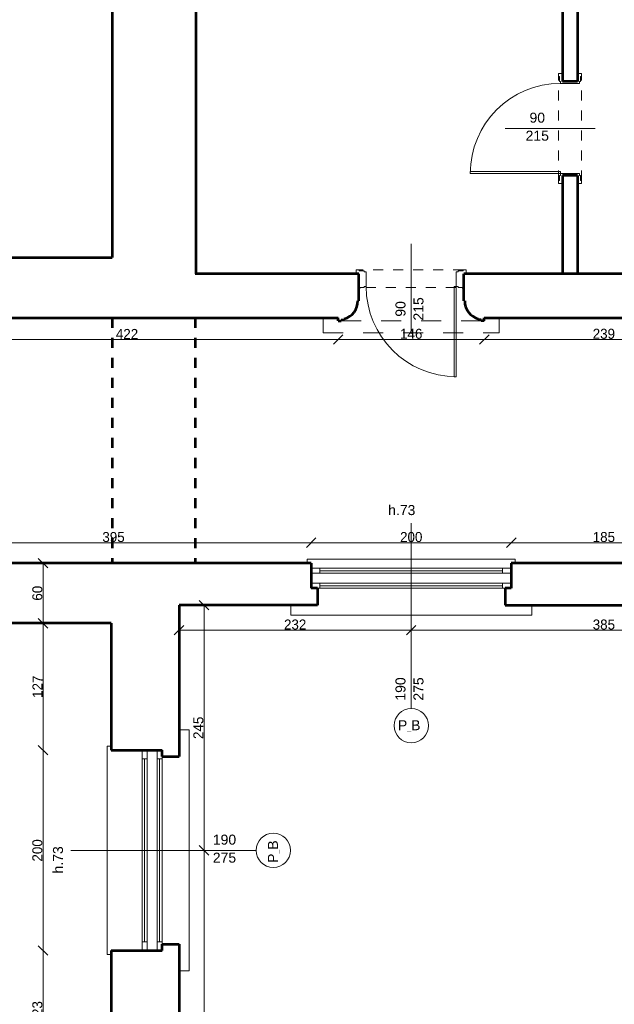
# Model space of a CAD drawing. Header units: inches. Extents: x -21887 to 84279, y -131485 to 67836.
# Tile 213 of 256: x 9418 to 15360, y 48177 to 58006. Entities that reach past the tile are written whole.
import ezdxf

# ---------------------------------------------------------------- set-up
doc = ezdxf.new("R2010")
doc.units = ezdxf.units.IN
doc.header["$MEASUREMENT"] = 0
doc.linetypes.add('Dashed', pattern=[400, 200, -200])
doc.linetypes.add('Dashed copy', pattern=[200, 100, -100])
doc.layers.get('0').update_dxf_attribs({"lineweight": 13})
doc.layers.get('Defpoints').update_dxf_attribs({"lineweight": 13})
for name, color, linetype, lineweight in [('AI_MURY', 7, 'Continuous', 53), ('Dimensioning', 7, 'Continuous', 13), ('DRZWI', 7, 'Continuous', 13), ('dzialowki', 7, 'Continuous', 53), ('PODCIAGI', 7, 'Continuous', 13)]:
    doc.layers.add(name, color=color, linetype=linetype, lineweight=lineweight)
doc.styles.add('GENERATED_STYLE_7', font='txt')
doc.styles.add('Style-Courier New', font='txt')
doc.dimstyles.new('Dimstyle_4', dxfattribs={"dimtxt": 100, "dimasz": 95, "dimexe": 0, "dimexo": 0, "dimgap": 0.09, "dimtad": 1, "dimdec": 0, "dimlfac": 0.1, "dimzin": 0, "dimdsep": 46, "dimlunit": 5, "dimtxsty": 'GENERATED_STYLE_7', "dimblk": 'ARROWHEAD_6', "dimcen": 0.09, "dimclrd": 161, "dimclre": 161, "dimclrt": 7, "dimadec": 0, "dimazin": 0, "dimtfac": 1, "dimtdec": 0, "dimtmove": 0, "dimatfit": 3, "dimfxl": 0, "dimtolj": 1, "dimtzin": 0, "dimarcsym": 0})
doc.dimstyles.new('Dimstyle_5', dxfattribs={"dimtxt": 100, "dimasz": 95, "dimexe": 0.18, "dimexo": 0, "dimgap": 0.09, "dimtad": 1, "dimtih": 1, "dimtoh": 1, "dimdec": 0, "dimlfac": 0.1, "dimzin": 0, "dimdsep": 46, "dimlunit": 5, "dimtxsty": 'GENERATED_STYLE_7', "dimblk": 'ARROWHEAD_6', "dimcen": 0.09, "dimclrd": 161, "dimclre": 161, "dimclrt": 7, "dimadec": 0, "dimazin": 0, "dimtfac": 1, "dimtdec": 0, "dimtmove": 0, "dimatfit": 3, "dimfxl": 0, "dimtolj": 1, "dimtzin": 0, "dimarcsym": 0})

# ---------------------------------------------------------------- blocks, each defined once
blk = doc.blocks.new('ARROWHEAD_6')
at = {"color": 0, "linetype": 'Continuous'}
for p, q in [((0, 0), (-1, 0)), ((-0.5, -0.5), (0.5, 0.5))]:
    blk.add_line(p, q, dxfattribs=at)
blk = doc.blocks.new('*U264')
at = {"layer": 'Defpoints', "color": 0, "linetype": 'Continuous'}
for p in [(11260, 49713.2), (11260, 49713.2), (11260, 45413.2)]:
    blk.add_point(p, dxfattribs=at)
at = {"layer": 'Dimensioning', "color": 161, "linetype": 'Continuous', "lineweight": -2}
blk.add_line((11260, 45508.2), (11260, 49618.2), dxfattribs=at)
at = {"layer": 'Dimensioning', "color": 161, "linetype": 'Continuous', "lineweight": -2, "xscale": 95, "yscale": 95, "zscale": 95}
for p, rotation in [((11260, 49713.2), 90), ((11260, 45413.2), 270)]:
    blk.add_blockref('ARROWHEAD_6', p, dxfattribs=dict(at, rotation=rotation))
at = {"layer": 'Dimensioning', "color": 7, "linetype": 'Continuous', "insert": (11203.7, 47563.2), "char_height": 100, "attachment_point": 5, "rotation": 90, "style": 'GENERATED_STYLE_7'}
blk.add_mtext('430', dxfattribs=at)
blk = doc.blocks.new('*D2036')
at = {"layer": 'Defpoints'}
for p in [(11260, 49713.2), (11260, 49713.2), (11260, 47563.2), (11260, 45413.2)]:
    blk.add_point(p, dxfattribs=at)
at = {"layer": 'Dimensioning', "color": 161, "linetype": 'Continuous'}
blk.add_blockref('*U264', (0, 0), dxfattribs=at)
blk = doc.blocks.new('*U265')
at = {"layer": 'Defpoints', "color": 0, "linetype": 'Continuous'}
for p in [(11260, 52160.7), (11260, 52160.7), (11260, 49713.2)]:
    blk.add_point(p, dxfattribs=at)
at = {"layer": 'Dimensioning', "color": 161, "linetype": 'Continuous', "lineweight": -2}
blk.add_line((11260, 49808.2), (11260, 52065.7), dxfattribs=at)
at = {"layer": 'Dimensioning', "color": 161, "linetype": 'Continuous', "lineweight": -2, "xscale": 95, "yscale": 95, "zscale": 95}
for p, rotation in [((11260, 52160.7), 90), ((11260, 49713.2), 270)]:
    blk.add_blockref('ARROWHEAD_6', p, dxfattribs=dict(at, rotation=rotation))
at = {"layer": 'Dimensioning', "color": 7, "linetype": 'Continuous', "insert": (11203.7, 50937), "char_height": 100, "attachment_point": 5, "rotation": 90, "style": 'GENERATED_STYLE_7'}
blk.add_mtext('245', dxfattribs=at)
blk = doc.blocks.new('*D2037')
at = {"layer": 'Defpoints'}
for p in [(11260, 52160.7), (11260, 52160.7), (11260, 50937), (11260, 49713.2)]:
    blk.add_point(p, dxfattribs=at)
at = {"layer": 'Dimensioning', "color": 161, "linetype": 'Continuous'}
blk.add_blockref('*U265', (0, 0), dxfattribs=at)
blk = doc.blocks.new('*U1087')
at = {"layer": 'Defpoints', "color": 0, "linetype": 'Continuous'}
for p in [(13330.5, 51911.2), (13330.5, 51911.2), (11010.5, 51716.4)]:
    blk.add_point(p, dxfattribs=at)
at = {"layer": 'Dimensioning', "color": 161, "linetype": 'Continuous', "lineweight": -2}
for p, q in [((11010.5, 51911), (11010.5, 51911.4)), ((11105.5, 51911.2), (13235.5, 51911.2)), ((13330.5, 51911.2), (13330.5, 51911))]:
    blk.add_line(p, q, dxfattribs=at)
at = {"layer": 'Dimensioning', "color": 161, "linetype": 'Continuous', "lineweight": -2, "xscale": 95, "yscale": 95, "zscale": 95, "rotation": 180}
blk.add_blockref('ARROWHEAD_6', (11010.5, 51911.2), dxfattribs=at)
at = {"layer": 'Dimensioning', "color": 161, "linetype": 'Continuous', "lineweight": -2, "xscale": 95, "yscale": 95, "zscale": 95}
blk.add_blockref('ARROWHEAD_6', (13330.5, 51911.2), dxfattribs=at)
at = {"layer": 'Dimensioning', "color": 7, "linetype": 'Continuous', "insert": (12170.5, 51967.5), "char_height": 100, "attachment_point": 5, "style": 'GENERATED_STYLE_7'}
blk.add_mtext('232', dxfattribs=at)
blk = doc.blocks.new('*D2049')
at = {"layer": 'Defpoints'}
for p in [(12170.5, 51911.2), (13330.5, 51911.2), (13330.5, 51911.2), (11010.5, 51716.4)]:
    blk.add_point(p, dxfattribs=at)
at = {"layer": 'Dimensioning', "color": 161, "linetype": 'Continuous'}
blk.add_blockref('*U1087', (0, 0), dxfattribs=at)
blk = doc.blocks.new('*U1088')
at = {"layer": 'Defpoints', "color": 0, "linetype": 'Continuous'}
for p in [(13330.5, 51911.2), (17180.5, 51911.2), (17180.5, 51911.2)]:
    blk.add_point(p, dxfattribs=at)
at = {"layer": 'Dimensioning', "color": 161, "linetype": 'Continuous', "lineweight": -2}
for p, q in [((13330.5, 51911.2), (13330.5, 51911)), ((13425.5, 51911.2), (17085.5, 51911.2)), ((17180.5, 51911.2), (17180.5, 51911))]:
    blk.add_line(p, q, dxfattribs=at)
at = {"layer": 'Dimensioning', "color": 161, "linetype": 'Continuous', "lineweight": -2, "xscale": 95, "yscale": 95, "zscale": 95, "rotation": 180}
blk.add_blockref('ARROWHEAD_6', (13330.5, 51911.2), dxfattribs=at)
at = {"layer": 'Dimensioning', "color": 161, "linetype": 'Continuous', "lineweight": -2, "xscale": 95, "yscale": 95, "zscale": 95}
blk.add_blockref('ARROWHEAD_6', (17180.5, 51911.2), dxfattribs=at)
at = {"layer": 'Dimensioning', "color": 7, "linetype": 'Continuous', "insert": (15255.5, 51967.5), "char_height": 100, "attachment_point": 5, "style": 'GENERATED_STYLE_7'}
blk.add_mtext('385', dxfattribs=at)
blk = doc.blocks.new('*D2050')
at = {"layer": 'Defpoints'}
for p in [(13330.5, 51911.2), (15255.5, 51911.2), (17180.5, 51911.2), (17180.5, 51911.2)]:
    blk.add_point(p, dxfattribs=at)
at = {"layer": 'Dimensioning', "color": 161, "linetype": 'Continuous'}
blk.add_blockref('*U1088', (0, 0), dxfattribs=at)
blk = doc.blocks.new('*U903')
at = {"layer": 'Defpoints', "color": 0, "linetype": 'Continuous'}
for p in [(9651.1, 48713.2), (10330.5, 48713.2), (10330.5, 47480.7)]:
    blk.add_point(p, dxfattribs=at)
at = {"layer": 'Dimensioning', "color": 161, "linetype": 'Continuous', "lineweight": -2}
for p, q in [((9651.3, 48713.2), (9651.1, 48713.2)), ((9651.1, 47575.7), (9651.1, 48618.2)), ((9651.3, 47480.7), (9651.1, 47480.7))]:
    blk.add_line(p, q, dxfattribs=at)
at = {"layer": 'Dimensioning', "color": 161, "linetype": 'Continuous', "lineweight": -2, "xscale": 95, "yscale": 95, "zscale": 95}
for p, rotation in [((9651.1, 48713.2), 90), ((9651.1, 47480.7), 270)]:
    blk.add_blockref('ARROWHEAD_6', p, dxfattribs=dict(at, rotation=rotation))
at = {"layer": 'Dimensioning', "color": 7, "linetype": 'Continuous', "insert": (9594.8, 48097), "char_height": 100, "attachment_point": 5, "rotation": 90, "style": 'GENERATED_STYLE_7'}
blk.add_mtext('123', dxfattribs=at)
blk = doc.blocks.new('*D3268')
at = {"layer": 'Defpoints'}
for p in [(9651.1, 48713.2), (10330.5, 48713.2), (9651.1, 48097), (10330.5, 47480.7)]:
    blk.add_point(p, dxfattribs=at)
at = {"layer": 'Dimensioning', "color": 161, "linetype": 'Continuous'}
blk.add_blockref('*U903', (0, 0), dxfattribs=at)
blk = doc.blocks.new('*U904')
at = {"layer": 'Defpoints', "color": 0, "linetype": 'Continuous'}
for p in [(9651.1, 50713.2), (10330.5, 50713.2), (10330.5, 48713.2)]:
    blk.add_point(p, dxfattribs=at)
at = {"layer": 'Dimensioning', "color": 161, "linetype": 'Continuous', "lineweight": -2}
for p, q in [((9651.3, 50713.2), (9651.1, 50713.2)), ((9651.1, 48808.2), (9651.1, 50618.2)), ((9651.3, 48713.2), (9651.1, 48713.2))]:
    blk.add_line(p, q, dxfattribs=at)
at = {"layer": 'Dimensioning', "color": 161, "linetype": 'Continuous', "lineweight": -2, "xscale": 95, "yscale": 95, "zscale": 95}
for p, rotation in [((9651.1, 50713.2), 90), ((9651.1, 48713.2), 270)]:
    blk.add_blockref('ARROWHEAD_6', p, dxfattribs=dict(at, rotation=rotation))
at = {"layer": 'Dimensioning', "color": 7, "linetype": 'Continuous', "insert": (9594.8, 49713.2), "char_height": 100, "attachment_point": 5, "rotation": 90, "style": 'GENERATED_STYLE_7'}
blk.add_mtext('200', dxfattribs=at)
blk = doc.blocks.new('*D3269')
at = {"layer": 'Defpoints'}
for p in [(9651.1, 50713.2), (10330.5, 50713.2), (9651.1, 49713.2), (10330.5, 48713.2)]:
    blk.add_point(p, dxfattribs=at)
at = {"layer": 'Dimensioning', "color": 161, "linetype": 'Continuous'}
blk.add_blockref('*U904', (0, 0), dxfattribs=at)
blk = doc.blocks.new('*U905')
at = {"layer": 'Defpoints', "color": 0, "linetype": 'Continuous'}
for p in [(9651.1, 51980.7), (10330.5, 51980.7), (10330.5, 50713.2)]:
    blk.add_point(p, dxfattribs=at)
at = {"layer": 'Dimensioning', "color": 161, "linetype": 'Continuous', "lineweight": -2}
for p, q in [((9651.3, 51980.7), (9651.1, 51980.7)), ((9651.1, 50808.2), (9651.1, 51885.7)), ((9651.3, 50713.2), (9651.1, 50713.2))]:
    blk.add_line(p, q, dxfattribs=at)
at = {"layer": 'Dimensioning', "color": 161, "linetype": 'Continuous', "lineweight": -2, "xscale": 95, "yscale": 95, "zscale": 95}
for p, rotation in [((9651.1, 51980.7), 90), ((9651.1, 50713.2), 270)]:
    blk.add_blockref('ARROWHEAD_6', p, dxfattribs=dict(at, rotation=rotation))
at = {"layer": 'Dimensioning', "color": 7, "linetype": 'Continuous', "insert": (9596, 51347), "char_height": 100, "attachment_point": 5, "rotation": 90, "style": 'GENERATED_STYLE_7'}
blk.add_mtext('127', dxfattribs=at)
blk = doc.blocks.new('*D3270')
at = {"layer": 'Defpoints'}
for p in [(9651.1, 51980.7), (10330.5, 51980.7), (9651.1, 51347), (10330.5, 50713.2)]:
    blk.add_point(p, dxfattribs=at)
at = {"layer": 'Dimensioning', "color": 161, "linetype": 'Continuous'}
blk.add_blockref('*U905', (0, 0), dxfattribs=at)
blk = doc.blocks.new('*U906')
at = {"layer": 'Defpoints', "color": 0, "linetype": 'Continuous'}
for p in [(9651.1, 52580.7), (10340.5, 52580.7), (10330.5, 51980.7)]:
    blk.add_point(p, dxfattribs=at)
at = {"layer": 'Dimensioning', "color": 161, "linetype": 'Continuous', "lineweight": -2}
for p, q in [((9651.3, 52580.7), (9651.1, 52580.7)), ((9651.1, 52075.7), (9651.1, 52485.7)), ((9651.3, 51980.7), (9651.1, 51980.7))]:
    blk.add_line(p, q, dxfattribs=at)
at = {"layer": 'Dimensioning', "color": 161, "linetype": 'Continuous', "lineweight": -2, "xscale": 95, "yscale": 95, "zscale": 95}
for p, rotation in [((9651.1, 52580.7), 90), ((9651.1, 51980.7), 270)]:
    blk.add_blockref('ARROWHEAD_6', p, dxfattribs=dict(at, rotation=rotation))
at = {"layer": 'Dimensioning', "color": 7, "linetype": 'Continuous', "insert": (9594.8, 52280.7), "char_height": 100, "attachment_point": 5, "rotation": 90, "style": 'GENERATED_STYLE_7'}
blk.add_mtext('60', dxfattribs=at)
blk = doc.blocks.new('*D3271')
at = {"layer": 'Defpoints'}
for p in [(9651.1, 52580.7), (10340.5, 52580.7), (9651.1, 52280.7), (10330.5, 51980.7)]:
    blk.add_point(p, dxfattribs=at)
at = {"layer": 'Dimensioning', "color": 161, "linetype": 'Continuous'}
blk.add_blockref('*U906', (0, 0), dxfattribs=at)
blk = doc.blocks.new('*U1610')
at = {"layer": 'Defpoints', "color": 0, "linetype": 'Continuous'}
for p in [(12330.5, 52784.8), (8380.5, 52580.7), (12330.5, 52580.7)]:
    blk.add_point(p, dxfattribs=at)
at = {"layer": 'Dimensioning', "color": 161, "linetype": 'Continuous', "lineweight": -2}
for p, q in [((8380.5, 52784.6), (8380.5, 52785)), ((8475.5, 52784.8), (12235.5, 52784.8)), ((12330.5, 52784.6), (12330.5, 52785))]:
    blk.add_line(p, q, dxfattribs=at)
at = {"layer": 'Dimensioning', "color": 161, "linetype": 'Continuous', "lineweight": -2, "xscale": 95, "yscale": 95, "zscale": 95, "rotation": 180}
blk.add_blockref('ARROWHEAD_6', (8380.5, 52784.8), dxfattribs=at)
at = {"layer": 'Dimensioning', "color": 161, "linetype": 'Continuous', "lineweight": -2, "xscale": 95, "yscale": 95, "zscale": 95}
blk.add_blockref('ARROWHEAD_6', (12330.5, 52784.8), dxfattribs=at)
at = {"layer": 'Dimensioning', "color": 7, "linetype": 'Continuous', "insert": (10355.5, 52841.1), "char_height": 100, "attachment_point": 5, "style": 'GENERATED_STYLE_7'}
blk.add_mtext('395', dxfattribs=at)
blk = doc.blocks.new('*D3288')
at = {"layer": 'Defpoints'}
for p in [(10355.5, 52784.8), (12330.5, 52784.8), (8380.5, 52580.7), (12330.5, 52580.7)]:
    blk.add_point(p, dxfattribs=at)
at = {"layer": 'Dimensioning', "color": 161, "linetype": 'Continuous'}
blk.add_blockref('*U1610', (0, 0), dxfattribs=at)
blk = doc.blocks.new('*U1611')
at = {"layer": 'Defpoints', "color": 0, "linetype": 'Continuous'}
for p in [(14330.5, 52784.8), (12330.5, 52580.7), (14330.5, 52580.7)]:
    blk.add_point(p, dxfattribs=at)
at = {"layer": 'Dimensioning', "color": 161, "linetype": 'Continuous', "lineweight": -2}
for p, q in [((12330.5, 52784.6), (12330.5, 52785)), ((12425.5, 52784.8), (14235.5, 52784.8)), ((14330.5, 52784.6), (14330.5, 52785))]:
    blk.add_line(p, q, dxfattribs=at)
at = {"layer": 'Dimensioning', "color": 161, "linetype": 'Continuous', "lineweight": -2, "xscale": 95, "yscale": 95, "zscale": 95, "rotation": 180}
blk.add_blockref('ARROWHEAD_6', (12330.5, 52784.8), dxfattribs=at)
at = {"layer": 'Dimensioning', "color": 161, "linetype": 'Continuous', "lineweight": -2, "xscale": 95, "yscale": 95, "zscale": 95}
blk.add_blockref('ARROWHEAD_6', (14330.5, 52784.8), dxfattribs=at)
at = {"layer": 'Dimensioning', "color": 7, "linetype": 'Continuous', "insert": (13330.5, 52841.1), "char_height": 100, "attachment_point": 5, "style": 'GENERATED_STYLE_7'}
blk.add_mtext('200', dxfattribs=at)
blk = doc.blocks.new('*D3289')
at = {"layer": 'Defpoints'}
for p in [(13330.5, 52784.8), (14330.5, 52784.8), (12330.5, 52580.7), (14330.5, 52580.7)]:
    blk.add_point(p, dxfattribs=at)
at = {"layer": 'Dimensioning', "color": 161, "linetype": 'Continuous'}
blk.add_blockref('*U1611', (0, 0), dxfattribs=at)
blk = doc.blocks.new('*U1612')
at = {"layer": 'Defpoints', "color": 0, "linetype": 'Continuous'}
for p in [(16180.5, 52784.8), (14330.5, 52580.7), (16180.5, 52580.7)]:
    blk.add_point(p, dxfattribs=at)
at = {"layer": 'Dimensioning', "color": 161, "linetype": 'Continuous', "lineweight": -2}
for p, q in [((14330.5, 52784.6), (14330.5, 52785)), ((14425.5, 52784.8), (16085.5, 52784.8)), ((16180.5, 52784.6), (16180.5, 52785))]:
    blk.add_line(p, q, dxfattribs=at)
at = {"layer": 'Dimensioning', "color": 161, "linetype": 'Continuous', "lineweight": -2, "xscale": 95, "yscale": 95, "zscale": 95, "rotation": 180}
blk.add_blockref('ARROWHEAD_6', (14330.5, 52784.8), dxfattribs=at)
at = {"layer": 'Dimensioning', "color": 161, "linetype": 'Continuous', "lineweight": -2, "xscale": 95, "yscale": 95, "zscale": 95}
blk.add_blockref('ARROWHEAD_6', (16180.5, 52784.8), dxfattribs=at)
at = {"layer": 'Dimensioning', "color": 7, "linetype": 'Continuous', "insert": (15255.5, 52841.1), "char_height": 100, "attachment_point": 5, "style": 'GENERATED_STYLE_7'}
blk.add_mtext('185', dxfattribs=at)
blk = doc.blocks.new('*D3290')
at = {"layer": 'Defpoints'}
for p in [(15255.5, 52784.8), (16180.5, 52784.8), (14330.5, 52580.7), (16180.5, 52580.7)]:
    blk.add_point(p, dxfattribs=at)
at = {"layer": 'Dimensioning', "color": 161, "linetype": 'Continuous'}
blk.add_blockref('*U1612', (0, 0), dxfattribs=at)
blk = doc.blocks.new('*U1656')
at = {"layer": 'Defpoints', "color": 0, "linetype": 'Continuous'}
for p in [(8380.5, 55030.7), (12600.5, 55030.7), (12600.5, 54813.9)]:
    blk.add_point(p, dxfattribs=at)
at = {"layer": 'Dimensioning', "color": 161, "linetype": 'Continuous', "lineweight": -2}
for p, q in [((8380.5, 54814), (8380.5, 54813.7)), ((8475.5, 54813.9), (12505.5, 54813.9)), ((12600.5, 54814), (12600.5, 54813.7))]:
    blk.add_line(p, q, dxfattribs=at)
at = {"layer": 'Dimensioning', "color": 161, "linetype": 'Continuous', "lineweight": -2, "xscale": 95, "yscale": 95, "zscale": 95, "rotation": 180}
blk.add_blockref('ARROWHEAD_6', (8380.5, 54813.9), dxfattribs=at)
at = {"layer": 'Dimensioning', "color": 161, "linetype": 'Continuous', "lineweight": -2, "xscale": 95, "yscale": 95, "zscale": 95}
blk.add_blockref('ARROWHEAD_6', (12600.5, 54813.9), dxfattribs=at)
at = {"layer": 'Dimensioning', "color": 7, "linetype": 'Continuous', "insert": (10490.5, 54868.9), "char_height": 100, "attachment_point": 5, "style": 'GENERATED_STYLE_7'}
blk.add_mtext('422', dxfattribs=at)
blk = doc.blocks.new('*D3334')
at = {"layer": 'Defpoints'}
for p in [(8380.5, 55030.7), (12600.5, 55030.7), (10490.5, 54813.9), (12600.5, 54813.9)]:
    blk.add_point(p, dxfattribs=at)
at = {"layer": 'Dimensioning', "color": 161, "linetype": 'Continuous'}
blk.add_blockref('*U1656', (0, 0), dxfattribs=at)
blk = doc.blocks.new('*U1657')
at = {"layer": 'Defpoints', "color": 0, "linetype": 'Continuous'}
for p in [(12600.5, 55030.7), (14060.5, 55030.7), (14060.5, 54813.9)]:
    blk.add_point(p, dxfattribs=at)
at = {"layer": 'Dimensioning', "color": 161, "linetype": 'Continuous', "lineweight": -2}
for p, q in [((12600.5, 54814), (12600.5, 54813.7)), ((12695.5, 54813.9), (13965.5, 54813.9)), ((14060.5, 54814), (14060.5, 54813.7))]:
    blk.add_line(p, q, dxfattribs=at)
at = {"layer": 'Dimensioning', "color": 161, "linetype": 'Continuous', "lineweight": -2, "xscale": 95, "yscale": 95, "zscale": 95, "rotation": 180}
blk.add_blockref('ARROWHEAD_6', (12600.5, 54813.9), dxfattribs=at)
at = {"layer": 'Dimensioning', "color": 161, "linetype": 'Continuous', "lineweight": -2, "xscale": 95, "yscale": 95, "zscale": 95}
blk.add_blockref('ARROWHEAD_6', (14060.5, 54813.9), dxfattribs=at)
at = {"layer": 'Dimensioning', "color": 7, "linetype": 'Continuous', "insert": (13330.5, 54870.1), "char_height": 100, "attachment_point": 5, "style": 'GENERATED_STYLE_7'}
blk.add_mtext('146', dxfattribs=at)
blk = doc.blocks.new('*D3335')
at = {"layer": 'Defpoints'}
for p in [(12600.5, 55030.7), (14060.5, 55030.7), (13330.5, 54813.9), (14060.5, 54813.9)]:
    blk.add_point(p, dxfattribs=at)
at = {"layer": 'Dimensioning', "color": 161, "linetype": 'Continuous'}
blk.add_blockref('*U1657', (0, 0), dxfattribs=at)
blk = doc.blocks.new('*U1658')
at = {"layer": 'Defpoints', "color": 0, "linetype": 'Continuous'}
for p in [(14060.5, 55030.7), (16450.5, 55030.7), (16450.5, 54813.9)]:
    blk.add_point(p, dxfattribs=at)
at = {"layer": 'Dimensioning', "color": 161, "linetype": 'Continuous', "lineweight": -2}
for p, q in [((14060.5, 54814), (14060.5, 54813.7)), ((14155.5, 54813.9), (16355.5, 54813.9)), ((16450.5, 54814), (16450.5, 54813.7))]:
    blk.add_line(p, q, dxfattribs=at)
at = {"layer": 'Dimensioning', "color": 161, "linetype": 'Continuous', "lineweight": -2, "xscale": 95, "yscale": 95, "zscale": 95, "rotation": 180}
blk.add_blockref('ARROWHEAD_6', (14060.5, 54813.9), dxfattribs=at)
at = {"layer": 'Dimensioning', "color": 161, "linetype": 'Continuous', "lineweight": -2, "xscale": 95, "yscale": 95, "zscale": 95}
blk.add_blockref('ARROWHEAD_6', (16450.5, 54813.9), dxfattribs=at)
at = {"layer": 'Dimensioning', "color": 7, "linetype": 'Continuous', "insert": (15255.5, 54870.1), "char_height": 100, "attachment_point": 5, "style": 'GENERATED_STYLE_7'}
blk.add_mtext('239', dxfattribs=at)
blk = doc.blocks.new('*D3336')
at = {"layer": 'Defpoints'}
for p in [(14060.5, 55030.7), (16450.5, 55030.7), (15255.5, 54813.9), (16450.5, 54813.9)]:
    blk.add_point(p, dxfattribs=at)
at = {"layer": 'Dimensioning', "color": 161, "linetype": 'Continuous'}
blk.add_blockref('*U1658', (0, 0), dxfattribs=at)

msp = doc.modelspace()

# ---------------------------------------------------------------- linework, layer by layer
at = {"layer": 'AI_MURY', "color": 7, "linetype": 'Continuous'}
for p, q in [((10340.5, 61480.7), (10340.5, 55630.7)), ((11180.5, 55470.7), (11180.5, 60570.7)), ((8175.5, 55630.7), (10340.5, 55630.7)), ((12805.5, 55470.7), (11170.5, 55470.7)), ((12805.5, 55200.7), (12805.5, 55470.7)), ((16655.5, 55470.7), (13855.5, 55470.7)), ((13855.5, 55200.7), (13855.5, 55470.7)), ((12805.5, 55200.7), (12795.5, 55200.7)), ((13855.5, 55200.7), (13865.5, 55200.7)), ((8380.5, 55030.7), (12600.5, 55030.7)), ((12600.5, 55000.7), (12600.5, 55030.7)), ((12600.5, 55000.7), (12630.5, 55000.7)), ((12630.5, 55010.7), (12660.5, 55010.7)), ((12630.5, 55010.7), (12630.5, 55000.7)), ((12660.5, 55020.7), (12660.5, 55010.7)), ((14000.5, 55020.7), (14000.5, 55010.7)), ((14030.5, 55010.7), (14000.5, 55010.7)), ((14030.5, 55010.7), (14030.5, 55000.7)), ((14060.5, 55000.7), (14030.5, 55000.7)), ((14060.5, 55030.7), (16450.5, 55030.7)), ((14060.5, 55000.7), (14060.5, 55030.7)), ((12330.5, 52580.7), (8380.5, 52580.7)), ((12330.5, 52580.7), (12330.5, 52330.7)), ((16180.5, 52580.7), (14330.5, 52580.7)), ((14330.5, 52580.7), (14330.5, 52330.7)), ((12393, 52330.7), (12330.5, 52330.7)), ((12393, 52330.7), (12393, 52160.7)), ((14268, 52330.7), (14268, 52160.7)), ((14330.5, 52330.7), (14268, 52330.7)), ((12393, 52160.7), (11010.5, 52160.7)), ((11010.5, 52160.7), (11010.5, 50650.7)), ((14268, 52160.7), (16243, 52160.7)), ((10330.5, 51980.7), (8175.5, 51980.7)), ((10330.5, 51980.7), (10330.5, 50713.2)), ((10330.5, 50713.2), (10840.5, 50713.2)), ((10840.5, 50650.7), (10840.5, 50713.2)), ((10840.5, 50650.7), (11010.5, 50650.7)), ((10840.5, 48775.7), (11010.5, 48775.7)), ((10840.5, 48713.2), (10840.5, 48775.7)), ((11010.5, 48775.7), (11010.5, 46350.7)), ((10330.5, 48713.2), (10330.5, 46413.2)), ((10330.5, 48713.2), (10840.5, 48713.2))]:
    msp.add_line(p, q, dxfattribs=at)
at = {"layer": 'AI_MURY', "color": 7, "linetype": 'Dashed copy'}
for p, q in [((10340.5, 55030.7), (10340.5, 52580.7)), ((11170.5, 55030.7), (11170.5, 52580.7))]:
    msp.add_line(p, q, dxfattribs=at)
at = {"layer": 'AI_MURY', "color": 7, "linetype": 'Continuous'}
for centre, start, end in [((12615.6, 55195.3), 284.44004, 1.72608), ((14045.5, 55195.3), 178.27392, 255.55996)]:
    msp.add_arc(centre, 180, start, end, dxfattribs=at)
at = {"layer": 'DRZWI', "color": 5, "linetype": 'Continuous'}
for p, q in [((13330.5, 54869), (13330.5, 55769)), ((12780.5, 55510.7), (12780.5, 55470.7)), ((12810.5, 55510.7), (12780.5, 55510.7)), ((12810.5, 55510.7), (12810.5, 55500.7)), ((12860.5, 55500.7), (12810.5, 55500.7)), ((12860.5, 55500.7), (12860.5, 55490.7)), ((12860.5, 55490.7), (12880.5, 55490.7)), ((12880.5, 55342.2), (12880.5, 55490.7)), ((13780.5, 55342.2), (13780.5, 55490.7)), ((13800.5, 55490.7), (13780.5, 55490.7)), ((13800.5, 55500.7), (13800.5, 55490.7)), ((13800.5, 55500.7), (13850.5, 55500.7)), ((13850.5, 55510.7), (13850.5, 55500.7)), ((13850.5, 55510.7), (13880.5, 55510.7)), ((13880.5, 55510.7), (13880.5, 55470.7)), ((12860.5, 55342.2), (12880.5, 55342.2)), ((12860.5, 55332.2), (12860.5, 55342.2)), ((13760.5, 54442.2), (13760.5, 55342.2)), ((13760.5, 55342.2), (13780.5, 55342.2)), ((13780.5, 54442.2), (13780.5, 55342.2)), ((13800.5, 55342.2), (13780.5, 55342.2)), ((13800.5, 55332.2), (13800.5, 55342.2)), ((12860.5, 55332.2), (12820.5, 55332.2)), ((13800.5, 55332.2), (13840.5, 55332.2)), ((13760.5, 54442.2), (13780.5, 54442.2))]:
    msp.add_line(p, q, dxfattribs=at)
at = {"layer": 'DRZWI', "color": 5, "linetype": 'Dashed copy'}
for p, q in [((13850.5, 55510.7), (12810.5, 55510.7)), ((13775.5, 55332.2), (12860.5, 55332.2))]:
    msp.add_line(p, q, dxfattribs=at)
at = {"layer": 'DRZWI', "color": 49, "linetype": 'Dashed'}
for p, q in [((12450.5, 55030.7), (12450.5, 54880.7)), ((14210.5, 55030.7), (14210.5, 54880.7)), ((12450.5, 54880.7), (14210.5, 54880.7))]:
    msp.add_line(p, q, dxfattribs=at)
at = {"layer": 'DRZWI', "color": 7, "linetype": 'Dashed'}
msp.add_line((12630.5, 55000.7), (14030.5, 55000.7), dxfattribs=at)
at = {"layer": 'DRZWI', "color": 220, "linetype": 'Continuous'}
for p, q in [((13330.5, 51130.3), (13330.5, 52981.1)), ((12418, 52530.7), (12330.5, 52530.7)), ((12418, 52530.7), (12418, 52480.7)), ((14243, 52530.7), (12418, 52530.7)), ((14243, 52505.7), (12418, 52505.7)), ((14243, 52530.7), (14330.5, 52530.7)), ((14243, 52530.7), (14243, 52480.7)), ((12418, 52480.7), (12330.5, 52480.7)), ((14243, 52480.7), (12418, 52480.7)), ((14243, 52480.7), (14330.5, 52480.7)), ((12418, 52380.7), (12330.5, 52380.7)), ((12418, 52330.7), (12393, 52330.7)), ((12418, 52380.7), (12418, 52330.7)), ((14243, 52380.7), (12418, 52380.7)), ((14243, 52355.7), (12418, 52355.7)), ((14243, 52330.7), (12418, 52330.7)), ((14243, 52380.7), (14330.5, 52380.7)), ((14243, 52380.7), (14243, 52330.7)), ((14243, 52330.7), (14268, 52330.7)), ((10640.5, 50625.7), (10640.5, 50713.2)), ((10640.5, 50625.7), (10690.5, 50625.7)), ((10640.5, 48800.7), (10640.5, 50625.7)), ((10665.5, 48800.7), (10665.5, 50625.7)), ((10690.5, 50625.7), (10690.5, 50713.2)), ((10690.5, 48800.7), (10690.5, 50625.7)), ((10790.5, 50625.7), (10790.5, 50713.2)), ((10790.5, 50625.7), (10840.5, 50625.7)), ((10790.5, 48800.7), (10790.5, 50625.7)), ((10815.5, 48800.7), (10815.5, 50625.7)), ((10840.5, 50625.7), (10840.5, 50650.7)), ((10840.5, 48800.7), (10840.5, 50625.7)), ((11780.9, 49713.2), (9930.1, 49713.2)), ((10640.5, 48800.7), (10640.5, 48713.2)), ((10640.5, 48800.7), (10690.5, 48800.7)), ((10690.5, 48800.7), (10690.5, 48713.2)), ((10790.5, 48800.7), (10790.5, 48713.2)), ((10790.5, 48800.7), (10840.5, 48800.7)), ((10840.5, 48800.7), (10840.5, 48775.7))]:
    msp.add_line(p, q, dxfattribs=at)
at = {"layer": 'DRZWI', "color": 251, "linetype": 'Continuous'}
for p, q in [((12290.5, 52580.7), (12290.5, 52620.7)), ((14370.5, 52620.7), (12290.5, 52620.7)), ((14370.5, 52580.7), (14370.5, 52620.7)), ((12126.6, 52060.7), (12126.6, 52160.7)), ((14534.4, 52060.7), (14534.4, 52160.7)), ((14534.4, 52060.7), (12126.6, 52060.7)), ((11110.5, 50917.1), (11010.5, 50917.1)), ((11110.5, 48509.3), (11110.5, 50917.1)), ((10330.5, 50753.2), (10290.5, 50753.2)), ((10290.5, 48673.2), (10290.5, 50753.2)), ((10330.5, 48673.2), (10290.5, 48673.2)), ((11110.5, 48509.3), (11010.5, 48509.3))]:
    msp.add_line(p, q, dxfattribs=at)
at = {"layer": 'DRZWI', "color": 220, "linetype": 'Continuous'}
for centre in [(13330.5, 50959), (11952.2, 49713.3)]:
    msp.add_circle(centre, 171.3, dxfattribs=at)
at = {"layer": 'DRZWI', "color": 7, "linetype": 'Continuous'}
for centre, radius, start, end in [((13780.5, 55342.2), 900, 180, 270), ((12805.5, 55332.2), 15, 270, 0), ((13855.5, 55332.2), 15, 180, 270)]:
    msp.add_arc(centre, radius, start, end, dxfattribs=at)
at = {"layer": 'dzialowki', "color": 12, "linetype": 'Continuous'}
for p, q in [((14840.5, 60570.7), (14840.5, 57390.7)), ((14990.5, 60570.7), (14990.5, 57390.7)), ((14990.5, 57390.7), (14840.5, 57390.7)), ((14840.5, 56450.7), (14840.5, 55470.7)), ((14990.5, 56450.7), (14840.5, 56450.7)), ((14990.5, 56450.7), (14990.5, 55470.7))]:
    msp.add_line(p, q, dxfattribs=at)
at = {"layer": 'PODCIAGI', "color": 5, "linetype": 'Continuous'}
for p, q in [((14800.5, 57440.7), (14800.5, 57470.7)), ((14800.5, 57470.7), (14840.5, 57470.7)), ((14800.5, 57440.7), (14810.5, 57440.7)), ((14810.5, 57390.7), (14810.5, 57440.7)), ((15030.5, 57470.7), (14990.5, 57470.7)), ((15020.5, 57390.7), (15020.5, 57440.7)), ((15030.5, 57440.7), (15020.5, 57440.7)), ((15030.5, 57440.7), (15030.5, 57470.7)), ((14810.5, 57390.7), (14820.5, 57390.7)), ((14820.5, 57390.7), (14820.5, 57370.7)), ((14820.5, 57370.7), (15010.5, 57370.7)), ((15010.5, 57390.7), (15010.5, 57370.7)), ((15020.5, 57390.7), (15010.5, 57390.7)), ((15169.2, 56920.7), (14269.2, 56920.7)), ((13920.5, 56490.7), (13920.5, 56470.7)), ((13920.5, 56490.7), (14820.5, 56490.7)), ((13920.5, 56470.7), (14820.5, 56470.7)), ((14810.5, 56450.7), (14820.5, 56450.7)), ((14810.5, 56450.7), (14810.5, 56400.7)), ((14820.5, 56490.7), (14820.5, 56470.7)), ((14820.5, 56450.7), (14820.5, 56470.7)), ((14820.5, 56470.7), (15010.5, 56470.7)), ((15010.5, 56450.7), (15010.5, 56470.7)), ((15020.5, 56450.7), (15010.5, 56450.7)), ((15020.5, 56450.7), (15020.5, 56400.7)), ((14800.5, 56400.7), (14810.5, 56400.7)), ((14800.5, 56400.7), (14800.5, 56370.7)), ((14800.5, 56370.7), (14840.5, 56370.7)), ((15030.5, 56370.7), (14990.5, 56370.7)), ((15030.5, 56400.7), (15020.5, 56400.7)), ((15030.5, 56400.7), (15030.5, 56370.7))]:
    msp.add_line(p, q, dxfattribs=at)
at = {"layer": 'PODCIAGI', "color": 5, "linetype": 'Dashed copy'}
for p, q in [((14800.5, 56400.7), (14800.5, 57440.7)), ((15030.5, 56400.7), (15030.5, 57440.7))]:
    msp.add_line(p, q, dxfattribs=at)
at = {"layer": 'PODCIAGI', "color": 5, "linetype": 'Continuous'}
msp.add_arc((14820.5, 56470.7), 900, 90, 180, dxfattribs=at)

# ---------------------------------------------------------------- texts
at = {"layer": 'DRZWI', "color": 5, "insert": (13172.9, 55119.1), "char_height": 100, "width": 704.483, "attachment_point": 2, "rotation": 90, "line_spacing_factor": 1.079165, "style": 'GENERATED_STYLE_7'}
msp.add_mtext('\\fArial|b0|i0|c238|p39;90\\P215', dxfattribs=at)
at = {"layer": 'DRZWI', "color": 220, "char_height": 100, "attachment_point": 1, "style": 'GENERATED_STYLE_7'}
for s, insert, width in [('\\fArial|b0|i0|c238|p39;h.73', (13100.1, 53160.7), 460.863), ('\\fArial|b0|i0|c238|p39;P\\H50.000000;_\\H100.000000;B', (13197.7, 51012.6), 460.117)]:
    msp.add_mtext(s, dxfattribs=dict(at, insert=insert, width=width))
at = {"layer": 'DRZWI', "color": 220, "insert": (13172.9, 51208.2), "char_height": 100, "width": 355.178, "attachment_point": 1, "rotation": 90, "line_spacing_factor": 1.079165, "style": 'GENERATED_STYLE_7'}
msp.add_mtext('\\fArial|b0|i0|c238|p39;190\\P275', dxfattribs=at)
at = {"layer": 'DRZWI', "color": 220, "insert": (11347.8, 49870.8), "char_height": 100, "width": 355.178, "attachment_point": 1, "line_spacing_factor": 1.079165, "style": 'GENERATED_STYLE_7'}
msp.add_mtext('\\fArial|b0|i0|c238|p39;190\\P275', dxfattribs=at)
at = {"layer": 'DRZWI', "color": 220, "char_height": 100, "attachment_point": 1, "rotation": 90, "style": 'GENERATED_STYLE_7'}
for s, insert, width in [('\\fArial|b0|i0|c238|p39;h.73', (9750.5, 49482.8), 460.863), ('\\fArial|b0|i0|c238|p39;P\\H50.000000;_\\H100.000000;B', (11898.6, 49588.4), 460.117)]:
    msp.add_mtext(s, dxfattribs=dict(at, insert=insert, width=width))
at = {"layer": 'PODCIAGI', "color": 5, "insert": (14590, 57078.3), "char_height": 100, "width": 704.483, "attachment_point": 2, "line_spacing_factor": 1.079165, "style": 'GENERATED_STYLE_7'}
msp.add_mtext('\\fArial|b0|i0|c238|p39;90\\P215', dxfattribs=at)

# ---------------------------------------------------------------- dimensions: what is measured, and where the dimension line sits
at = {"layer": 'Dimensioning', "color": 161, "linetype": 'Continuous'}
for base, p1, p2, picture, middle in [((12600.5, 54813.9), (8380.5, 55030.7), (12600.5, 55030.7), '*D3334', (10490.5, 54813.9)), ((14060.5, 54813.9), (12600.5, 55030.7), (14060.5, 55030.7), '*D3335', (13330.5, 54813.9)), ((16450.5, 54813.9), (14060.5, 55030.7), (16450.5, 55030.7), '*D3336', (15255.5, 54813.9)), ((12330.5, 52784.8), (8380.5, 52580.7), (12330.5, 52580.7), '*D3288', (10355.5, 52784.8)), ((14330.5, 52784.8), (12330.5, 52580.7), (14330.5, 52580.7), '*D3289', (13330.5, 52784.8)), ((16180.5, 52784.8), (14330.5, 52580.7), (16180.5, 52580.7), '*D3290', (15255.5, 52784.8)), ((13330.5, 51911.2), (11010.5, 51716.4), (13330.5, 51911.2), '*D2049', (12170.5, 51911.2)), ((17180.5, 51911.2), (13330.5, 51911.2), (17180.5, 51911.2), '*D2050', (15255.5, 51911.2))]:
    dim = msp.add_linear_dim(base=base, p1=p1, p2=p2, dimstyle='Dimstyle_5', override={"dimtxsty": 'Style-Courier New', "dimclrd": 0, "dimclre": 161, "dimlwe": 0}, dxfattribs=at)
    dim.commit()
    dim.dimension.update_dxf_attribs({"geometry": picture, "text_midpoint": middle, "dimtype": 128})
for base, p1, p2, picture, middle in [((9651.1, 52580.7), (10330.5, 51980.7), (10340.5, 52580.7), '*D3271', (9651.1, 52280.7)), ((11260, 52160.7), (11260, 49713.2), (11260, 52160.7), '*D2037', (11260, 50937)), ((9651.1, 51980.7), (10330.5, 50713.2), (10330.5, 51980.7), '*D3270', (9651.1, 51347)), ((9651.1, 50713.2), (10330.5, 48713.2), (10330.5, 50713.2), '*D3269', (9651.1, 49713.2)), ((11260, 49713.2), (11260, 45413.2), (11260, 49713.2), '*D2036', (11260, 47563.2)), ((9651.1, 48713.2), (10330.5, 47480.7), (10330.5, 48713.2), '*D3268', (9651.1, 48097))]:
    dim = msp.add_linear_dim(base=base, p1=p1, p2=p2, angle=90, dimstyle='Dimstyle_4', override={"dimtxsty": 'Style-Courier New', "dimclrd": 0, "dimclre": 161, "dimlwe": 0}, dxfattribs=at)
    dim.commit()
    dim.dimension.update_dxf_attribs({"geometry": picture, "text_midpoint": middle, "dimtype": 128})

doc.saveas('drawing.dxf')
